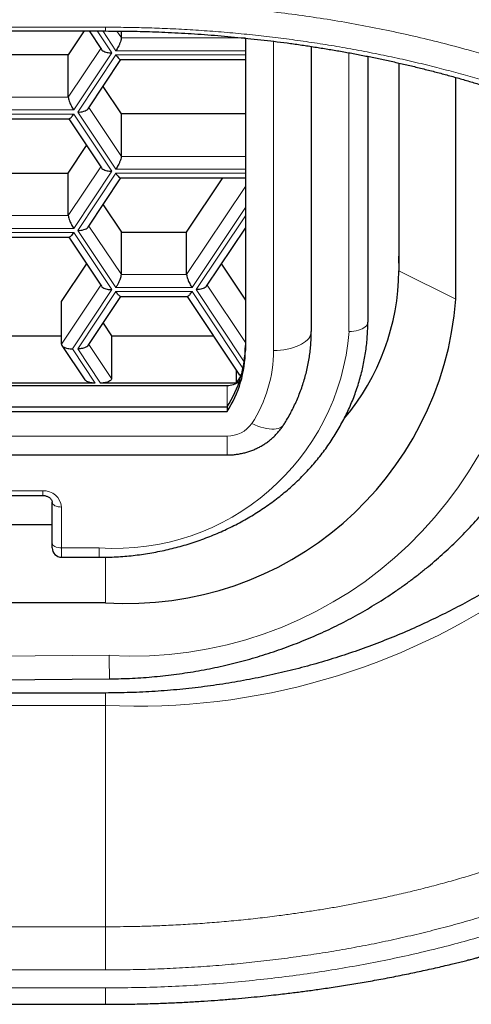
# Model space of a CAD drawing. Header units: millimetres. Extents: x 8 to 732, y 12 to 407.
# Tile 41 of 63: x 387 to 392, y 324 to 334. Entities that reach past the tile are written whole.
import ezdxf

# ---------------------------------------------------------------- set-up
doc = ezdxf.new("R2010")
doc.units = ezdxf.units.MM

msp = doc.modelspace()

# ---------------------------------------------------------------- linework, layer by layer
at = {"color": 252, "linetype": 'Continuous', "lineweight": 0}
for p, q in [((353.99, 334.368), (387.99, 334.368)), ((387.902, 334.328), (388.057, 334.096)), ((388.1, 334.118), (387.96, 334.328)), ((388.109, 334.327), (388.158, 334.254)), ((388.158, 334.254), (389.474, 334.254)), ((389.774, 334.219), (389.774, 330.94)), ((387.595, 333.626), (387.939, 334.142)), ((388.057, 334.096), (387.653, 333.49)), ((387.696, 333.468), (388.1, 334.074)), ((389.474, 334.118), (388.1, 334.118)), ((388.1, 334.074), (389.474, 334.074)), ((390.574, 331.14), (390.574, 334.097)), ((386.902, 333.626), (387.595, 333.626)), ((387.653, 333.49), (386.844, 333.49)), ((386.844, 333.446), (387.653, 333.446)), ((387.653, 333.446), (388.057, 332.84)), ((388.1, 332.862), (387.696, 333.468)), ((387.814, 333.515), (388.158, 332.998)), ((388.158, 332.998), (389.474, 332.998)), ((387.595, 332.371), (387.939, 332.887)), ((388.057, 332.84), (387.653, 332.234)), ((387.696, 332.212), (388.1, 332.819)), ((389.474, 332.862), (388.1, 332.862)), ((388.1, 332.819), (389.474, 332.819)), ((388.851, 331.743), (389.474, 332.678)), ((386.902, 332.371), (387.595, 332.371)), ((389.474, 332.454), (388.908, 331.606)), ((388.952, 331.584), (389.474, 332.368)), ((387.653, 332.234), (386.844, 332.234)), ((386.844, 332.191), (387.653, 332.191)), ((387.653, 332.191), (388.057, 331.584)), ((388.1, 331.606), (387.696, 332.212)), ((387.814, 332.259), (388.158, 331.743)), ((391.103, 331.784), (391.101, 331.94)), ((388.158, 331.743), (388.851, 331.743)), ((391.103, 331.784), (391.709, 331.484)), ((387.523, 331.007), (387.939, 331.631)), ((388.057, 331.584), (387.638, 330.957)), ((387.696, 330.957), (388.1, 331.563)), ((388.908, 331.606), (388.1, 331.606)), ((388.1, 331.563), (388.908, 331.563)), ((388.908, 331.563), (389.449, 330.751)), ((389.461, 330.82), (388.952, 331.584)), ((389.07, 331.631), (389.474, 331.024)), ((387.638, 330.957), (387.881, 330.593)), ((387.938, 330.593), (387.696, 330.957)), ((387.814, 331.003), (388.054, 330.643)), ((389.28, 330.567), (389.28, 330.34)), ((352.567, 330.03), (389.28, 330.03)), ((389.28, 330.03), (389.28, 329.83)), ((379.124, 329.451), (387.324, 329.451)), ((387.324, 329.401), (387.324, 329.451)), ((387.524, 329.278), (387.524, 328.845)), ((387.524, 328.845), (387.924, 328.845)), ((387.524, 328.845), (387.524, 328.745)), ((387.924, 328.845), (387.924, 328.745)), ((387.99, 328.745), (387.99, 328.264)), ((370.99, 327.576), (388.029, 327.705)), ((387.99, 327.172), (353.99, 327.172)), ((387.99, 327.172), (387.99, 324.825)), ((353.99, 324.825), (387.99, 324.825)), ((387.99, 324.367), (387.99, 324.825)), ((387.99, 324.367), (353.99, 324.367)), ((387.99, 324.176), (353.99, 324.176))]:
    msp.add_line(p, q, dxfattribs=at)
at = {"color": 7, "linetype": 'Continuous', "lineweight": 30}
for p, q in [((353.99, 334.328), (387.99, 334.328)), ((387.763, 334.328), (387.595, 334.076)), ((387.815, 334.328), (387.946, 334.132)), ((388.158, 334.254), (388.158, 334.327)), ((389.474, 334.253), (389.474, 330.94)), ((390.174, 334.164), (390.174, 331.14)), ((387.595, 334.076), (386.902, 334.076)), ((387.595, 333.626), (387.595, 334.076)), ((390.774, 334.058), (390.774, 331.24)), ((387.807, 333.504), (388.154, 334.024)), ((388.15, 334.024), (389.474, 334.024)), ((391.103, 333.988), (391.103, 331.784)), ((391.709, 331.484), (391.709, 333.835)), ((388.158, 333.448), (387.964, 333.74)), ((388.158, 332.998), (388.158, 333.448)), ((389.474, 333.448), (388.158, 333.448)), ((386.894, 333.396), (387.603, 333.396)), ((387.599, 333.396), (387.946, 332.876)), ((387.595, 332.821), (387.789, 333.112)), ((386.902, 332.821), (387.595, 332.821)), ((387.595, 332.371), (387.595, 332.821)), ((387.807, 332.248), (388.154, 332.769)), ((388.15, 332.769), (389.474, 332.769)), ((388.851, 332.193), (389.235, 332.769)), ((387.964, 332.484), (388.158, 332.193)), ((388.158, 331.743), (388.158, 332.193)), ((388.158, 332.193), (388.851, 332.193)), ((388.851, 331.743), (388.851, 332.193)), ((389.063, 331.621), (389.474, 332.238)), ((386.894, 332.141), (387.603, 332.141)), ((387.599, 332.141), (387.946, 331.621)), ((387.523, 331.457), (387.789, 331.856)), ((389.22, 331.856), (389.474, 331.474)), ((387.523, 331.007), (387.523, 331.457)), ((387.807, 330.993), (388.154, 331.513)), ((388.15, 331.513), (388.859, 331.513)), ((388.855, 331.513), (389.411, 330.678)), ((387.964, 331.228), (388.054, 331.093)), ((386.974, 331.093), (387.523, 331.093)), ((388.054, 331.093), (388.054, 330.643)), ((388.054, 331.093), (389.135, 331.093)), ((387.527, 330.993), (387.77, 330.629)), ((389.377, 330.729), (389.377, 330.593)), ((352.567, 330.567), (389.28, 330.567)), ((387.881, 330.593), (386.616, 330.593)), ((389.377, 330.593), (387.938, 330.593)), ((352.567, 330.34), (389.28, 330.34)), ((352.567, 330.29), (389.28, 330.29)), ((389.28, 330.34), (389.28, 330.29)), ((352.567, 329.83), (389.28, 329.83)), ((379.124, 329.401), (387.324, 329.401)), ((387.424, 328.895), (387.424, 329.328)), ((387.424, 329.088), (379.024, 329.088)), ((387.424, 328.845), (387.424, 328.895)), ((387.524, 328.745), (387.924, 328.745)), ((353.99, 328.264), (387.99, 328.264)), ((370.99, 327.326), (388.033, 327.455)), ((387.99, 327.305), (353.99, 327.305))]:
    msp.add_line(p, q, dxfattribs=at)
at = {"color": 252, "linetype": 'Continuous', "lineweight": 0, "flags": 128}
for points in [[(387.99, 334.368), (387.99, 334.354), (387.99, 334.342), (387.99, 334.334), (387.99, 334.329), (387.99, 334.328)], [(390.774, 331.24), (390.772, 331.227), (390.767, 331.214), (390.759, 331.201), (390.747, 331.19), (390.733, 331.179), (390.715, 331.169), (390.696, 331.16), (390.674, 331.153), (390.65, 331.147), (390.626, 331.143), (390.6, 331.14), (390.574, 331.14)], [(389.774, 330.94), (389.811, 330.94), (389.847, 330.943), (389.883, 330.947), (389.918, 330.953), (389.952, 330.961), (389.985, 330.97), (390.015, 330.98), (390.043, 330.992), (390.07, 331.005), (390.093, 331.019), (390.114, 331.034), (390.132, 331.05), (390.147, 331.067), (390.159, 331.085), (390.167, 331.103), (390.172, 331.121), (390.174, 331.14)], [(389.543, 330.164), (389.575, 330.15), (389.607, 330.137), (389.639, 330.126), (389.669, 330.117), (389.699, 330.111), (389.727, 330.106), (389.754, 330.104), (389.779, 330.104), (389.802, 330.106), (389.822, 330.11), (389.841, 330.117), (389.856, 330.125), (389.869, 330.136), (389.88, 330.148), (389.88, 330.149)], [(387.424, 329.328), (387.426, 329.318), (387.432, 329.308), (387.441, 329.3), (387.453, 329.292), (387.468, 329.286), (387.486, 329.281), (387.504, 329.279), (387.524, 329.278)], [(387.424, 328.895), (387.426, 328.885), (387.432, 328.875), (387.441, 328.867), (387.453, 328.859), (387.468, 328.853), (387.486, 328.848), (387.504, 328.846), (387.524, 328.845)], [(387.99, 327.172), (387.99, 327.187), (387.99, 327.203), (387.99, 327.219), (387.99, 327.235), (387.99, 327.252), (387.99, 327.27), (387.99, 327.287), (387.99, 327.305)]]:
    msp.add_lwpolyline(points, dxfattribs=at)
at = {"color": 7, "linetype": 'Continuous', "lineweight": 30, "flags": 128}
msp.add_lwpolyline([(353.99, 324.003), (368.099, 324.003), (374.325, 324.003), (387.99, 324.003)], dxfattribs=at)
at = {"color": 252, "linetype": 'Continuous', "lineweight": 0}
for centre, radius, start, end in [((388.322, 334.34), 7.175, 267.3451, 341.5564), ((388.282, 331.917), 4.22, 266.5661, 355.7159), ((388.09, 331.331), 2.492, 266.1887, 355.5981), ((388.336, 330.946), 1.438, 327.0755, 359.7401), ((389.288, 330.34), 0.309, 268.6108, 325.5009), ((387.336, 329.263), 0.188, 4.4019, 93.8113), ((398.361, 327.736), 10.332, 180.1728, 181.5593)]:
    msp.add_arc(centre, radius, start, end, dxfattribs=at)
at = {"color": 7, "linetype": 'Continuous', "lineweight": 30}
for centre, radius, start, end in [((388.64, 331.805), 2.464, 319.9478, 359.518), ((388.222, 331.752), 3.497, 266.1887, 355.5981), ((388.267, 330.996), 1.207, 327.1072, 359.7084), ((388.267, 330.946), 1.207, 327.1072, 359.7084), ((389.282, 330.785), 0.218, 269.4881, 305.8684), ((388.198, 331.455), 1.461, 323.8263, 327.4184), ((387.524, 328.845), 0.1, 180, 270)]:
    msp.add_arc(centre, radius, start, end, dxfattribs=at)
at = {"color": 252, "linetype": 'Continuous', "lineweight": 0}
for points, knots in [([(397.761, 329.729), (397.765, 329.826), (397.773, 330.061), (397.728, 330.431), (397.634, 330.836), (397.487, 331.236), (397.289, 331.63), (397.042, 332.015), (396.746, 332.39), (396.401, 332.755), (396.009, 333.105), (395.57, 333.441), (395.084, 333.759), (394.553, 334.058), (393.98, 334.335), (393.371, 334.585), (392.728, 334.81), (392.086, 334.996), (391.457, 335.147), (390.848, 335.267), (390.225, 335.364), (389.589, 335.437), (388.944, 335.488), (388.509, 335.5), (388.292, 335.507)], [0, 0, 0, 0, 0.035512, 0.085157, 0.134424, 0.183471, 0.232459, 0.281553, 0.330548, 0.379196, 0.427606, 0.475898, 0.524205, 0.572599, 0.620763, 0.668338, 0.715655, 0.763106, 0.802735, 0.842244, 0.881672, 0.921067, 0.960487, 1, 1, 1, 1]), ([(388.27, 334.632), (388.479, 334.625), (388.896, 334.613), (389.513, 334.563), (390.121, 334.49), (390.718, 334.391), (391.305, 334.268), (391.823, 334.134), (392.275, 333.999), (392.661, 333.869), (393.035, 333.729), (393.434, 333.562), (393.855, 333.363), (394.29, 333.128), (394.691, 332.88), (395.058, 332.623), (395.389, 332.359), (395.69, 332.085), (395.961, 331.8), (396.201, 331.505), (396.422, 331.183), (396.615, 330.837), (396.772, 330.467), (396.881, 330.093), (396.943, 329.715), (396.958, 329.303), (396.914, 328.859), (396.793, 328.39), (396.598, 327.928), (396.346, 327.503), (396.055, 327.116), (395.738, 326.768), (395.378, 326.437), (394.974, 326.121), (394.578, 325.856), (394.207, 325.637), (393.876, 325.459), (393.533, 325.292), (393.138, 325.12), (392.686, 324.945), (392.169, 324.773), (391.627, 324.62), (391.06, 324.487), (390.469, 324.376), (389.863, 324.287), (389.244, 324.224), (388.618, 324.183), (388.199, 324.178), (387.99, 324.176)], [0, 0, 0, 0, 0.020744, 0.041343, 0.061933, 0.08265, 0.103627, 0.124994, 0.140383, 0.155756, 0.171155, 0.186623, 0.207425, 0.228521, 0.250004, 0.270552, 0.291114, 0.311763, 0.332568, 0.3536, 0.374925, 0.399937, 0.424854, 0.449776, 0.474804, 0.500038, 0.531529, 0.562718, 0.5938, 0.624973, 0.650592, 0.675775, 0.700643, 0.72532, 0.749934, 0.766223, 0.782245, 0.798039, 0.813646, 0.834234, 0.854669, 0.875055, 0.895935, 0.916714, 0.937521, 0.958513, 0.979294, 1, 1, 1, 1]), ([(387.99, 334.368), (388.063, 334.368), (388.209, 334.367), (388.428, 334.362), (388.654, 334.354), (388.888, 334.342), (389.129, 334.325), (389.371, 334.305), (389.612, 334.281), (389.851, 334.253), (390.09, 334.22), (390.327, 334.184), (390.563, 334.144), (390.797, 334.101), (391.027, 334.053), (391.255, 334.002), (391.474, 333.949), (391.684, 333.894), (391.885, 333.838), (392.096, 333.775), (392.316, 333.704), (392.544, 333.626), (392.767, 333.544), (392.984, 333.459), (393.196, 333.37), (393.402, 333.278), (393.602, 333.184), (393.796, 333.086), (393.984, 332.985), (394.177, 332.876), (394.372, 332.758), (394.568, 332.631), (394.755, 332.501), (394.931, 332.37), (395.096, 332.238), (395.255, 332.102), (395.406, 331.964), (395.549, 331.822), (395.686, 331.675), (395.816, 331.524), (395.939, 331.367), (396.05, 331.211), (396.151, 331.055), (396.241, 330.9), (396.322, 330.745), (396.393, 330.59), (396.454, 330.437), (396.508, 330.281), (396.553, 330.125), (396.59, 329.967), (396.618, 329.806), (396.638, 329.642), (396.648, 329.475), (396.649, 329.315), (396.641, 329.163), (396.627, 329.019), (396.605, 328.874), (396.576, 328.73), (396.54, 328.585), (396.496, 328.441), (396.445, 328.297), (396.386, 328.153), (396.321, 328.01), (396.247, 327.868), (396.167, 327.726), (396.082, 327.592), (395.996, 327.466), (395.897, 327.332), (395.78, 327.186), (395.642, 327.028), (395.493, 326.872), (395.334, 326.718), (395.164, 326.567), (394.999, 326.431), (394.841, 326.31), (394.7, 326.207), (394.56, 326.111), (394.407, 326.01), (394.232, 325.901), (394.032, 325.785), (393.825, 325.672), (393.61, 325.562), (393.387, 325.456), (393.175, 325.362), (392.978, 325.28), (392.79, 325.206), (392.591, 325.131), (392.381, 325.057), (392.166, 324.987), (391.946, 324.919), (391.722, 324.855), (391.493, 324.794), (391.259, 324.737), (391.021, 324.683), (390.78, 324.633), (390.537, 324.588), (390.292, 324.547), (390.045, 324.51), (389.796, 324.477), (389.545, 324.448), (389.29, 324.423), (389.033, 324.403), (388.774, 324.387), (388.513, 324.376), (388.252, 324.369), (388.077, 324.368), (387.99, 324.367)], [0, 0, 0, 0, 0.007462, 0.014926, 0.022389, 0.030648, 0.038907, 0.047285, 0.055666, 0.064047, 0.072425, 0.080911, 0.089402, 0.097894, 0.10638, 0.114891, 0.123403, 0.131249, 0.139096, 0.146943, 0.156357, 0.165778, 0.175202, 0.184624, 0.194039, 0.203417, 0.212802, 0.222189, 0.231575, 0.240953, 0.251918, 0.262886, 0.273851, 0.284488, 0.295127, 0.305763, 0.316579, 0.327398, 0.338215, 0.349655, 0.361098, 0.372539, 0.383568, 0.394599, 0.405628, 0.4163, 0.426974, 0.437646, 0.448458, 0.459273, 0.470086, 0.481489, 0.492894, 0.504298, 0.514107, 0.523916, 0.533834, 0.543755, 0.553676, 0.563594, 0.573593, 0.583596, 0.593598, 0.603597, 0.613595, 0.623593, 0.632298, 0.641003, 0.652734, 0.664468, 0.676199, 0.688022, 0.699848, 0.71167, 0.720534, 0.729397, 0.737127, 0.744856, 0.755272, 0.76569, 0.776105, 0.786602, 0.797102, 0.807599, 0.815469, 0.82334, 0.8321, 0.840866, 0.849634, 0.858399, 0.867159, 0.876034, 0.884916, 0.893801, 0.902682, 0.911557, 0.920328, 0.929107, 0.937888, 0.946667, 0.955438, 0.964345, 0.973261, 0.982178, 0.991093, 1, 1, 1, 1]), ([(387.99, 324.825), (387.99, 324.825), (388.041, 324.825), (388.144, 324.826), (388.298, 324.828), (388.452, 324.832), (388.624, 324.839), (388.813, 324.848), (389.018, 324.861), (389.223, 324.877), (389.428, 324.896), (389.632, 324.918), (389.818, 324.941), (389.987, 324.964), (390.138, 324.986), (390.288, 325.009), (390.436, 325.034), (390.582, 325.061), (390.726, 325.089), (390.869, 325.118), (391.027, 325.152), (391.199, 325.191), (391.384, 325.237), (391.568, 325.285), (391.749, 325.336), (391.927, 325.389), (392.133, 325.454), (392.364, 325.531), (392.591, 325.615), (392.789, 325.692), (392.959, 325.761), (393.125, 325.833), (393.287, 325.908), (393.446, 325.984), (393.601, 326.062), (393.752, 326.142), (393.9, 326.224), (394.043, 326.308), (394.183, 326.394), (394.318, 326.482), (394.455, 326.574), (394.591, 326.672), (394.727, 326.775), (394.858, 326.879), (394.984, 326.986), (395.104, 327.094), (395.219, 327.203), (395.328, 327.314), (395.432, 327.427), (395.531, 327.541), (395.624, 327.656), (395.711, 327.772), (395.796, 327.894), (395.878, 328.022), (395.956, 328.155), (396.027, 328.289), (396.091, 328.424), (396.148, 328.56), (396.198, 328.697), (396.242, 328.835), (396.278, 328.973), (396.307, 329.112), (396.329, 329.252), (396.344, 329.391), (396.351, 329.523), (396.352, 329.646), (396.348, 329.76), (396.34, 329.874), (396.326, 329.988), (396.307, 330.102), (396.292, 330.184), (396.281, 330.228), (396.279, 330.234)], [0, 0, 0, 0, 0.000004, 0.00993, 0.019857, 0.029802, 0.039747, 0.053092, 0.06644, 0.079785, 0.093228, 0.106674, 0.120116, 0.130264, 0.140411, 0.150577, 0.160742, 0.170686, 0.18063, 0.190591, 0.200552, 0.213909, 0.227268, 0.240625, 0.254066, 0.267509, 0.28095, 0.301219, 0.321517, 0.335742, 0.349968, 0.364231, 0.378494, 0.392802, 0.40711, 0.421454, 0.435798, 0.450184, 0.46457, 0.478988, 0.493407, 0.509487, 0.525567, 0.54169, 0.557813, 0.573985, 0.590158, 0.60637, 0.622582, 0.638841, 0.655101, 0.671398, 0.687695, 0.705874, 0.724052, 0.742278, 0.760504, 0.778787, 0.797071, 0.8154, 0.833729, 0.852115, 0.870501, 0.888934, 0.907367, 0.922377, 0.937393, 0.952443, 0.967494, 0.98257, 0.997647, 1, 1, 1, 1]), ([(387.99, 324.005), (387.99, 324.005), (387.99, 324.006), (387.99, 324.038), (387.99, 324.092), (387.99, 324.148), (387.99, 324.176)], [0, 0, 0, 0, 0.208798, 0.483056, 0.747008, 1, 1, 1, 1])]:
    msp.add_open_spline(points, degree=3, knots=knots, dxfattribs=at)
at = {"color": 7, "linetype": 'Continuous', "lineweight": 30}
for points, knots in [([(387.99, 334.328), (388.033, 334.328), (388.124, 334.327), (388.256, 334.326), (388.391, 334.323), (388.521, 334.319), (388.657, 334.313), (388.795, 334.306), (388.936, 334.298), (389.077, 334.288), (389.218, 334.277), (389.359, 334.264), (389.499, 334.25), (389.639, 334.235), (389.778, 334.219), (389.917, 334.201), (390.056, 334.182), (390.194, 334.161), (390.331, 334.139), (390.468, 334.116), (390.603, 334.092), (390.738, 334.066), (390.872, 334.039), (391.005, 334.01), (391.138, 333.981), (391.269, 333.95), (391.401, 333.917), (391.531, 333.884), (391.661, 333.849), (391.789, 333.812), (391.916, 333.775), (392.042, 333.736), (392.167, 333.696), (392.291, 333.655), (392.414, 333.613), (392.535, 333.57), (392.655, 333.525), (392.774, 333.479), (392.892, 333.432), (393.008, 333.383), (393.124, 333.334), (393.238, 333.283), (393.35, 333.231), (393.46, 333.178), (393.569, 333.124), (393.676, 333.069), (393.781, 333.013), (393.885, 332.956), (393.987, 332.898), (394.088, 332.839), (394.188, 332.778), (394.285, 332.716), (394.38, 332.654), (394.473, 332.591), (394.564, 332.527), (394.653, 332.463), (394.74, 332.397), (394.825, 332.331), (394.908, 332.263), (394.989, 332.195), (395.068, 332.126), (395.145, 332.056), (395.22, 331.985), (395.292, 331.913), (395.362, 331.842), (395.43, 331.769), (395.496, 331.696), (395.559, 331.621), (395.62, 331.546), (395.679, 331.471), (395.736, 331.395), (395.79, 331.318), (395.842, 331.241), (395.892, 331.162), (395.939, 331.082), (395.985, 331.002), (396.027, 330.922), (396.067, 330.842), (396.104, 330.761), (396.139, 330.68), (396.17, 330.599), (396.2, 330.518), (396.227, 330.436), (396.246, 330.37), (396.256, 330.331), (396.259, 330.319)], [0, 0, 0, 0, 0.010123, 0.02109, 0.03094, 0.04146, 0.051654, 0.062715, 0.073781, 0.084855, 0.095939, 0.107036, 0.118149, 0.129278, 0.140428, 0.151598, 0.162792, 0.17401, 0.185237, 0.196461, 0.207695, 0.218947, 0.230222, 0.241527, 0.252787, 0.264124, 0.275555, 0.287044, 0.298554, 0.310038, 0.321526, 0.333121, 0.344727, 0.356353, 0.368006, 0.379691, 0.391417, 0.40319, 0.415018, 0.426907, 0.438865, 0.450896, 0.462865, 0.474888, 0.486948, 0.499051, 0.511202, 0.523294, 0.535577, 0.547949, 0.560372, 0.572805, 0.585199, 0.597649, 0.610121, 0.622623, 0.635163, 0.647749, 0.660386, 0.673085, 0.685851, 0.698693, 0.71162, 0.724638, 0.737311, 0.750318, 0.76338, 0.776497, 0.789667, 0.802888, 0.81616, 0.829481, 0.84285, 0.856264, 0.870132, 0.883801, 0.897479, 0.911174, 0.924893, 0.938644, 0.952433, 0.966266, 0.98015, 0.994088, 1, 1, 1, 1]), ([(388.158, 334.254), (388.157, 334.249), (388.156, 334.238), (388.149, 334.213), (388.138, 334.186), (388.125, 334.16), (388.113, 334.137), (388.104, 334.124), (388.1, 334.118)], [0, 0, 0, 0, 0.164246, 0.345459, 0.540351, 0.697885, 0.852929, 1, 1, 1, 1]), ([(387.946, 334.132), (387.95, 334.127), (387.959, 334.118), (387.981, 334.107), (388.006, 334.1), (388.031, 334.097), (388.049, 334.096), (388.057, 334.096)], [0, 0, 0, 0, 0.215834, 0.449322, 0.638054, 0.823803, 1, 1, 1, 1]), ([(388.1, 334.074), (388.105, 334.067), (388.116, 334.051), (388.132, 334.034), (388.144, 334.025), (388.148, 334.025), (388.15, 334.025)], [0, 0, 0, 0, 0.27486, 0.5650268, 0.8535352, 1, 1, 1, 1]), ([(387.595, 333.626), (387.595, 333.621), (387.596, 333.61), (387.604, 333.585), (387.615, 333.558), (387.628, 333.532), (387.64, 333.509), (387.649, 333.496), (387.653, 333.49)], [0, 0, 0, 0, 0.164246, 0.345459, 0.540351, 0.697885, 0.852929, 1, 1, 1, 1]), ([(387.603, 333.397), (387.603, 333.397), (387.606, 333.395), (387.615, 333.402), (387.627, 333.413), (387.64, 333.428), (387.649, 333.44), (387.653, 333.446)], [0, 0, 0, 0, 0.0463715, 0.3303177, 0.5598355, 0.7857261, 1, 1, 1, 1]), ([(387.696, 333.468), (387.707, 333.468), (387.728, 333.469), (387.76, 333.475), (387.784, 333.485), (387.8, 333.495), (387.805, 333.502), (387.806, 333.504)], [0, 0, 0, 0, 0.226073, 0.464737, 0.702036, 0.879744, 1, 1, 1, 1]), ([(388.158, 332.998), (388.157, 332.993), (388.156, 332.982), (388.149, 332.957), (388.138, 332.93), (388.125, 332.904), (388.113, 332.882), (388.104, 332.868), (388.1, 332.862)], [0, 0, 0, 0, 0.164246, 0.345459, 0.540351, 0.697885, 0.852929, 1, 1, 1, 1]), ([(387.946, 332.876), (387.95, 332.872), (387.959, 332.862), (387.981, 332.852), (388.006, 332.845), (388.031, 332.841), (388.049, 332.84), (388.057, 332.84)], [0, 0, 0, 0, 0.215834, 0.449322, 0.638054, 0.823803, 1, 1, 1, 1]), ([(388.1, 332.819), (388.105, 332.811), (388.116, 332.795), (388.132, 332.778), (388.144, 332.769), (388.148, 332.769), (388.15, 332.769)], [0, 0, 0, 0, 0.27486, 0.565027, 0.853535, 1, 1, 1, 1]), ([(387.595, 332.371), (387.595, 332.365), (387.596, 332.354), (387.604, 332.329), (387.615, 332.302), (387.628, 332.276), (387.64, 332.254), (387.649, 332.24), (387.653, 332.234)], [0, 0, 0, 0, 0.164246, 0.345459, 0.540351, 0.697885, 0.852929, 1, 1, 1, 1]), ([(387.653, 332.191), (387.647, 332.183), (387.636, 332.167), (387.621, 332.151), (387.609, 332.141), (387.605, 332.141), (387.603, 332.141)], [0, 0, 0, 0, 0.27486, 0.5650268, 0.8535352, 1, 1, 1, 1]), ([(387.696, 332.212), (387.707, 332.213), (387.728, 332.213), (387.76, 332.22), (387.784, 332.229), (387.8, 332.239), (387.805, 332.246), (387.806, 332.249)], [0, 0, 0, 0, 0.226073, 0.464737, 0.702036, 0.879744, 1, 1, 1, 1]), ([(395.027, 332.161), (395.01, 332.099), (394.973, 331.97), (394.908, 331.774), (394.834, 331.575), (394.751, 331.376), (394.66, 331.178), (394.56, 330.98), (394.453, 330.786), (394.338, 330.595), (394.216, 330.409), (394.089, 330.228), (393.956, 330.052), (393.815, 329.881), (393.669, 329.713), (393.515, 329.548), (393.353, 329.387), (393.182, 329.228), (393.006, 329.075), (392.824, 328.927), (392.638, 328.786), (392.448, 328.652), (392.255, 328.524), (392.057, 328.402), (391.855, 328.286), (391.646, 328.175), (391.431, 328.069), (391.209, 327.968), (390.984, 327.874), (390.755, 327.787), (390.522, 327.706), (390.284, 327.632), (390.041, 327.565), (389.796, 327.506), (389.548, 327.454), (389.296, 327.409), (389.039, 327.371), (388.778, 327.342), (388.516, 327.321), (388.253, 327.308), (388.078, 327.306), (387.99, 327.305)], [0, 0, 0, 0, 0.022741, 0.047669, 0.07259, 0.09749, 0.123108, 0.148749, 0.174397, 0.200038, 0.225656, 0.250644, 0.275652, 0.300668, 0.325676, 0.350664, 0.376376, 0.40211, 0.427851, 0.453586, 0.479297, 0.504306, 0.529335, 0.554371, 0.579401, 0.604409, 0.630152, 0.655917, 0.681691, 0.707456, 0.733198, 0.759422, 0.78567, 0.811927, 0.838175, 0.864398, 0.8915, 0.91863, 0.945769, 0.972898, 1, 1, 1, 1]), ([(388.033, 327.455), (388.055, 327.455), (388.115, 327.456), (388.216, 327.459), (388.334, 327.465), (388.452, 327.473), (388.569, 327.484), (388.686, 327.497), (388.803, 327.513), (388.92, 327.531), (389.036, 327.551), (389.151, 327.574), (389.266, 327.599), (389.38, 327.627), (389.493, 327.657), (389.605, 327.69), (389.717, 327.724), (389.828, 327.761), (389.937, 327.801), (390.045, 327.842), (390.153, 327.886), (390.259, 327.932), (390.364, 327.98), (390.467, 328.031), (390.569, 328.083), (390.67, 328.138), (390.769, 328.195), (390.867, 328.254), (390.963, 328.314), (391.057, 328.377), (391.15, 328.442), (391.241, 328.509), (391.33, 328.577), (391.417, 328.648), (391.502, 328.72), (391.585, 328.794), (391.667, 328.869), (391.746, 328.947), (391.823, 329.026), (391.898, 329.106), (391.97, 329.188), (392.041, 329.272), (392.109, 329.357), (392.175, 329.443), (392.239, 329.531), (392.3, 329.62), (392.358, 329.71), (392.415, 329.801), (392.469, 329.894), (392.52, 329.988), (392.569, 330.082), (392.615, 330.178), (392.658, 330.275), (392.699, 330.372), (392.738, 330.47), (392.773, 330.569), (392.807, 330.669), (392.837, 330.769), (392.865, 330.87), (392.889, 330.971), (392.912, 331.073), (392.931, 331.176), (392.948, 331.278), (392.962, 331.381), (392.973, 331.485), (392.981, 331.588), (392.987, 331.692), (392.99, 331.78), (392.99, 331.833), (392.99, 331.852)], [0, 0, 0, 0, 0.0083042, 0.0235374, 0.0387711, 0.0540048, 0.0692384, 0.084472, 0.0997054, 0.1149384, 0.1301711, 0.1454033, 0.160635, 0.1758659, 0.191096, 0.2063252, 0.2215532, 0.23678, 0.2520054, 0.2672292, 0.2824512, 0.2976713, 0.3128892, 0.3281047, 0.3433176, 0.3585277, 0.3737346, 0.3889382, 0.4041381, 0.4193341, 0.4345259, 0.4497132, 0.4648957, 0.4800731, 0.4952451, 0.5104113, 0.5255716, 0.5407256, 0.555873, 0.5710136, 0.586147, 0.601273, 0.6163915, 0.6315021, 0.6466047, 0.6616992, 0.6767854, 0.6918632, 0.7069326, 0.7219936, 0.7370461, 0.7520902, 0.7671261, 0.7821538, 0.7971736, 0.8121856, 0.8271903, 0.8421878, 0.8571787, 0.8721631, 0.8871417, 0.9021149, 0.9170833, 0.9320473, 0.9470075, 0.9619646, 0.9769192, 0.9918719, 1, 1, 1, 1]), ([(388.1, 331.606), (388.105, 331.614), (388.116, 331.632), (388.132, 331.661), (388.144, 331.689), (388.152, 331.713), (388.157, 331.73), (388.158, 331.739), (388.158, 331.743)], [0, 0, 0, 0, 0.1885671, 0.3876354, 0.5855659, 0.7337917, 0.8722242, 1, 1, 1, 1]), ([(388.851, 331.743), (388.851, 331.737), (388.852, 331.726), (388.86, 331.701), (388.871, 331.674), (388.883, 331.648), (388.896, 331.626), (388.904, 331.613), (388.908, 331.606)], [0, 0, 0, 0, 0.164246, 0.345459, 0.540351, 0.697885, 0.852929, 1, 1, 1, 1]), ([(387.946, 331.621), (387.95, 331.616), (387.959, 331.606), (387.981, 331.596), (388.006, 331.589), (388.031, 331.585), (388.049, 331.585), (388.057, 331.584)], [0, 0, 0, 0, 0.215834, 0.449322, 0.638054, 0.823803, 1, 1, 1, 1]), ([(388.15, 331.513), (388.149, 331.513), (388.147, 331.512), (388.138, 331.518), (388.125, 331.529), (388.113, 331.545), (388.104, 331.557), (388.1, 331.563)], [0, 0, 0, 0, 0.046371, 0.330318, 0.559835, 0.785726, 1, 1, 1, 1]), ([(388.859, 331.513), (388.859, 331.513), (388.862, 331.512), (388.871, 331.518), (388.883, 331.529), (388.896, 331.545), (388.904, 331.557), (388.908, 331.563)], [0, 0, 0, 0, 0.046371, 0.330318, 0.559835, 0.785726, 1, 1, 1, 1]), ([(389.063, 331.621), (389.059, 331.616), (389.05, 331.606), (389.027, 331.596), (389.002, 331.589), (388.977, 331.585), (388.96, 331.585), (388.952, 331.584)], [0, 0, 0, 0, 0.215834, 0.449322, 0.638054, 0.823803, 1, 1, 1, 1]), ([(387.924, 328.745), (387.94, 328.745), (387.986, 328.745), (388.061, 328.747), (388.15, 328.752), (388.239, 328.759), (388.327, 328.769), (388.415, 328.782), (388.503, 328.796), (388.59, 328.813), (388.676, 328.833), (388.762, 328.854), (388.847, 328.878), (388.931, 328.905), (389.014, 328.934), (389.096, 328.965), (389.177, 328.998), (389.256, 329.033), (389.334, 329.071), (389.411, 329.11), (389.487, 329.152), (389.56, 329.196), (389.633, 329.242), (389.703, 329.29), (389.772, 329.339), (389.839, 329.391), (389.904, 329.444), (389.968, 329.499), (390.029, 329.556), (390.088, 329.615), (390.145, 329.675), (390.2, 329.736), (390.252, 329.799), (390.303, 329.864), (390.351, 329.93), (390.396, 329.997), (390.439, 330.065), (390.48, 330.135), (390.518, 330.205), (390.554, 330.277), (390.587, 330.349), (390.618, 330.423), (390.645, 330.497), (390.671, 330.572), (390.693, 330.647), (390.713, 330.723), (390.73, 330.8), (390.744, 330.876), (390.756, 330.954), (390.764, 331.031), (390.77, 331.109), (390.774, 331.178), (390.774, 331.222), (390.774, 331.24)], [0, 0, 0, 0, 0.010786, 0.030793, 0.050802, 0.07081, 0.090819, 0.110827, 0.130836, 0.150843, 0.17085, 0.190857, 0.210862, 0.230866, 0.250869, 0.27087, 0.290869, 0.310865, 0.330859, 0.35085, 0.370838, 0.390821, 0.4108, 0.430775, 0.450744, 0.470708, 0.490665, 0.510616, 0.530559, 0.550494, 0.570422, 0.59034, 0.610249, 0.630149, 0.650038, 0.669917, 0.689786, 0.709644, 0.729491, 0.749327, 0.769153, 0.788968, 0.808772, 0.828567, 0.848352, 0.868129, 0.887897, 0.907659, 0.927413, 0.947163, 0.966908, 0.986649, 1, 1, 1, 1]), ([(389.88, 330.149), (389.888, 330.161), (389.908, 330.194), (389.94, 330.248), (389.974, 330.312), (390.005, 330.377), (390.034, 330.442), (390.06, 330.509), (390.084, 330.577), (390.105, 330.645), (390.123, 330.713), (390.138, 330.783), (390.151, 330.852), (390.161, 330.922), (390.168, 330.992), (390.173, 331.061), (390.174, 331.111), (390.174, 331.136), (390.174, 331.14)], [0, 0, 0, 0, 0.040135, 0.108738, 0.177278, 0.245727, 0.314087, 0.382361, 0.450551, 0.518662, 0.586701, 0.654673, 0.722585, 0.790446, 0.858263, 0.926047, 0.990225, 1, 1, 1, 1]), ([(387.523, 331.007), (387.524, 331.002), (387.525, 330.992), (387.541, 330.978), (387.563, 330.968), (387.588, 330.961), (387.613, 330.957), (387.63, 330.957), (387.638, 330.957)], [0, 0, 0, 0, 0.164246, 0.345459, 0.540351, 0.697885, 0.852929, 1, 1, 1, 1]), ([(387.807, 330.993), (387.803, 330.988), (387.794, 330.978), (387.771, 330.968), (387.746, 330.961), (387.721, 330.957), (387.704, 330.957), (387.696, 330.957)], [0, 0, 0, 0, 0.215834, 0.449322, 0.638054, 0.823803, 1, 1, 1, 1]), ([(387.881, 330.593), (387.87, 330.593), (387.848, 330.594), (387.817, 330.6), (387.793, 330.61), (387.777, 330.62), (387.772, 330.626), (387.77, 330.629)], [0, 0, 0, 0, 0.226073, 0.464737, 0.702036, 0.879744, 1, 1, 1, 1]), ([(388.054, 330.643), (388.053, 330.638), (388.051, 330.628), (388.036, 330.615), (388.014, 330.604), (387.989, 330.597), (387.964, 330.594), (387.947, 330.593), (387.938, 330.593)], [0, 0, 0, 0, 0.164246, 0.345459, 0.540351, 0.697885, 0.852929, 1, 1, 1, 1]), ([(389.431, 330.683), (389.43, 330.681), (389.425, 330.678), (389.419, 330.675), (389.414, 330.675), (389.412, 330.677), (389.412, 330.678)], [0, 0, 0, 0, 0.203111, 0.492167, 0.792309, 1, 1, 1, 1]), ([(389.28, 329.83), (389.291, 329.83), (389.317, 329.831), (389.358, 329.834), (389.402, 329.84), (389.446, 329.848), (389.489, 329.86), (389.532, 329.874), (389.573, 329.89), (389.614, 329.909), (389.652, 329.93), (389.69, 329.954), (389.726, 329.98), (389.759, 330.008), (389.791, 330.038), (389.821, 330.069), (389.848, 330.103), (389.868, 330.13), (389.878, 330.146), (389.88, 330.149)], [0, 0, 0, 0, 0.045788, 0.108496, 0.171258, 0.23405, 0.296852, 0.359643, 0.422402, 0.485102, 0.547718, 0.610225, 0.672595, 0.734805, 0.796832, 0.858657, 0.920266, 0.981648, 1, 1, 1, 1]), ([(387.99, 324.003), (388.055, 324.003), (388.183, 324.003), (388.37, 324.007), (388.549, 324.012), (388.72, 324.019), (388.882, 324.027), (389.036, 324.037), (389.185, 324.047), (389.33, 324.059), (389.469, 324.071), (389.598, 324.083), (389.716, 324.095), (389.819, 324.107), (389.908, 324.117), (389.983, 324.126), (390.054, 324.135), (390.122, 324.144), (390.191, 324.153), (390.293, 324.168), (390.431, 324.188), (390.604, 324.215), (390.781, 324.245), (390.96, 324.278), (391.14, 324.313), (391.318, 324.35), (391.49, 324.388), (391.624, 324.419), (391.72, 324.443), (391.781, 324.458), (391.837, 324.472), (391.888, 324.485), (391.93, 324.496), (391.965, 324.505), (391.991, 324.512), (392.012, 324.518), (392.033, 324.524), (392.061, 324.531), (392.095, 324.54), (392.136, 324.552), (392.184, 324.565), (392.259, 324.587), (392.356, 324.615), (392.472, 324.65), (392.582, 324.685), (392.685, 324.718), (392.784, 324.751), (392.892, 324.788), (393.011, 324.83), (393.113, 324.867), (393.184, 324.894), (393.223, 324.909), (393.258, 324.922), (393.287, 324.933), (393.309, 324.941), (393.325, 324.948), (393.338, 324.953), (393.353, 324.959), (393.372, 324.966), (393.396, 324.975), (393.424, 324.987), (393.459, 325.001), (393.5, 325.018), (393.547, 325.037), (393.595, 325.057), (393.643, 325.077), (393.707, 325.104), (393.785, 325.138), (393.875, 325.178), (393.958, 325.216), (394.022, 325.246), (394.071, 325.269), (394.105, 325.285), (394.139, 325.302), (394.171, 325.317), (394.202, 325.332), (394.228, 325.345), (394.249, 325.356), (394.267, 325.365), (394.285, 325.374), (394.305, 325.384), (394.333, 325.398), (394.37, 325.417), (394.417, 325.442), (394.47, 325.469), (394.526, 325.499), (394.584, 325.531), (394.656, 325.57), (394.743, 325.619), (394.821, 325.664), (394.876, 325.697), (394.905, 325.714), (394.927, 325.727), (394.943, 325.737), (394.96, 325.747), (394.979, 325.759), (395.003, 325.774), (395.033, 325.792), (395.067, 325.814), (395.105, 325.837), (395.15, 325.866), (395.201, 325.9), (395.257, 325.937), (395.31, 325.972), (395.36, 326.006), (395.405, 326.038), (395.446, 326.066), (395.481, 326.092), (395.515, 326.116), (395.549, 326.141), (395.586, 326.168), (395.626, 326.198), (395.671, 326.232), (395.72, 326.269), (395.77, 326.308), (395.819, 326.348), (395.867, 326.386), (395.912, 326.423), (395.955, 326.459), (395.994, 326.493), (396.029, 326.523), (396.061, 326.551), (396.093, 326.579), (396.127, 326.609), (396.165, 326.644), (396.208, 326.684), (396.246, 326.719), (396.276, 326.749), (396.298, 326.769), (396.316, 326.788), (396.332, 326.803), (396.344, 326.815), (396.354, 326.824), (396.363, 326.833), (396.374, 326.844), (396.387, 326.858), (396.403, 326.874), (396.421, 326.892), (396.441, 326.913), (396.461, 326.934), (396.489, 326.963), (396.524, 327), (396.564, 327.043), (396.597, 327.08), (396.624, 327.11), (396.644, 327.134), (396.663, 327.155), (396.678, 327.173), (396.694, 327.192), (396.711, 327.211), (396.73, 327.234), (396.757, 327.267), (396.79, 327.308), (396.827, 327.355), (396.859, 327.395), (396.885, 327.429), (396.909, 327.462), (396.934, 327.496), (396.962, 327.534), (396.989, 327.572), (397.015, 327.609), (397.039, 327.645), (397.066, 327.684), (397.094, 327.727), (397.123, 327.773), (397.154, 327.821), (397.184, 327.871), (397.213, 327.919), (397.238, 327.963), (397.261, 328.005), (397.283, 328.045), (397.305, 328.085), (397.326, 328.124), (397.347, 328.166), (397.369, 328.211), (397.392, 328.257), (397.413, 328.303), (397.434, 328.348), (397.455, 328.396), (397.475, 328.445), (397.495, 328.492), (397.511, 328.534), (397.528, 328.577), (397.544, 328.62), (397.56, 328.666), (397.577, 328.715), (397.593, 328.766), (397.61, 328.817), (397.625, 328.869), (397.639, 328.92), (397.653, 328.97), (397.665, 329.019), (397.676, 329.067), (397.687, 329.116), (397.698, 329.165), (397.707, 329.211), (397.714, 329.254), (397.721, 329.293), (397.727, 329.329), (397.732, 329.362), (397.736, 329.394), (397.741, 329.427), (397.745, 329.464), (397.75, 329.502), (397.754, 329.542), (397.757, 329.58), (397.76, 329.617), (397.762, 329.654), (397.764, 329.688), (397.765, 329.711), (397.766, 329.722)], [0, 0, 0, 0, 0.012418, 0.024322, 0.03571, 0.046578, 0.056923, 0.066744, 0.076038, 0.085649, 0.094617, 0.102941, 0.110617, 0.117645, 0.123005, 0.127914, 0.13239, 0.136807, 0.14131, 0.145898, 0.157048, 0.168671, 0.180323, 0.192411, 0.204756, 0.216886, 0.228774, 0.240418, 0.244746, 0.249039, 0.253143, 0.256707, 0.259717, 0.262174, 0.264078, 0.265238, 0.266711, 0.268673, 0.271123, 0.274061, 0.277489, 0.281405, 0.290257, 0.298735, 0.306826, 0.314531, 0.321849, 0.329072, 0.33893, 0.349159, 0.35245, 0.355622, 0.358333, 0.360571, 0.362336, 0.363529, 0.364392, 0.365501, 0.366998, 0.368883, 0.371157, 0.373819, 0.377197, 0.381043, 0.385021, 0.388888, 0.392645, 0.400629, 0.408059, 0.414935, 0.421369, 0.424348, 0.427278, 0.430159, 0.432991, 0.435709, 0.438031, 0.439825, 0.441245, 0.442715, 0.444465, 0.446496, 0.450037, 0.4542, 0.458984, 0.4641, 0.469311, 0.474617, 0.483743, 0.493135, 0.496524, 0.499264, 0.501357, 0.502802, 0.504117, 0.505953, 0.508311, 0.511193, 0.514598, 0.518393, 0.522133, 0.527986, 0.5336, 0.538975, 0.544107, 0.548836, 0.552988, 0.556649, 0.560072, 0.563629, 0.567488, 0.571853, 0.576744, 0.582161, 0.587853, 0.593394, 0.598777, 0.604001, 0.609062, 0.613731, 0.61788, 0.621515, 0.625187, 0.629266, 0.63394, 0.639239, 0.645166, 0.648174, 0.650987, 0.653401, 0.655417, 0.657035, 0.658157, 0.659209, 0.660615, 0.662381, 0.664508, 0.666948, 0.669703, 0.672456, 0.675128, 0.681161, 0.686731, 0.691837, 0.695277, 0.698313, 0.700947, 0.70323, 0.705308, 0.707823, 0.710775, 0.713999, 0.720296, 0.726228, 0.731269, 0.735149, 0.738932, 0.743171, 0.747867, 0.753038, 0.756975, 0.761329, 0.766102, 0.771295, 0.776903, 0.782526, 0.788842, 0.794649, 0.799844, 0.80443, 0.809388, 0.814062, 0.818511, 0.823323, 0.828637, 0.834282, 0.839338, 0.844605, 0.850119, 0.855882, 0.861413, 0.866299, 0.87054, 0.875861, 0.881078, 0.886433, 0.892485, 0.898058, 0.903903, 0.909913, 0.915592, 0.920917, 0.926409, 0.931894, 0.937524, 0.942744, 0.947501, 0.951978, 0.95573, 0.959438, 0.962988, 0.966578, 0.970823, 0.975765, 0.980138, 0.984806, 0.989166, 0.993149, 0.996758, 1, 1, 1, 1]), ([(387.324, 329.401), (387.326, 329.401), (387.334, 329.401), (387.347, 329.399), (387.362, 329.395), (387.376, 329.39), (387.389, 329.383), (387.399, 329.375), (387.408, 329.367), (387.415, 329.357), (387.42, 329.348), (387.423, 329.338), (387.424, 329.331), (387.424, 329.328)], [0, 0, 0, 0, 0.039302, 0.128578, 0.21792, 0.307416, 0.397364, 0.488253, 0.580853, 0.676328, 0.776385, 0.883443, 1, 1, 1, 1])]:
    msp.add_open_spline(points, degree=3, knots=knots, dxfattribs=at)

doc.saveas('drawing.dxf')
